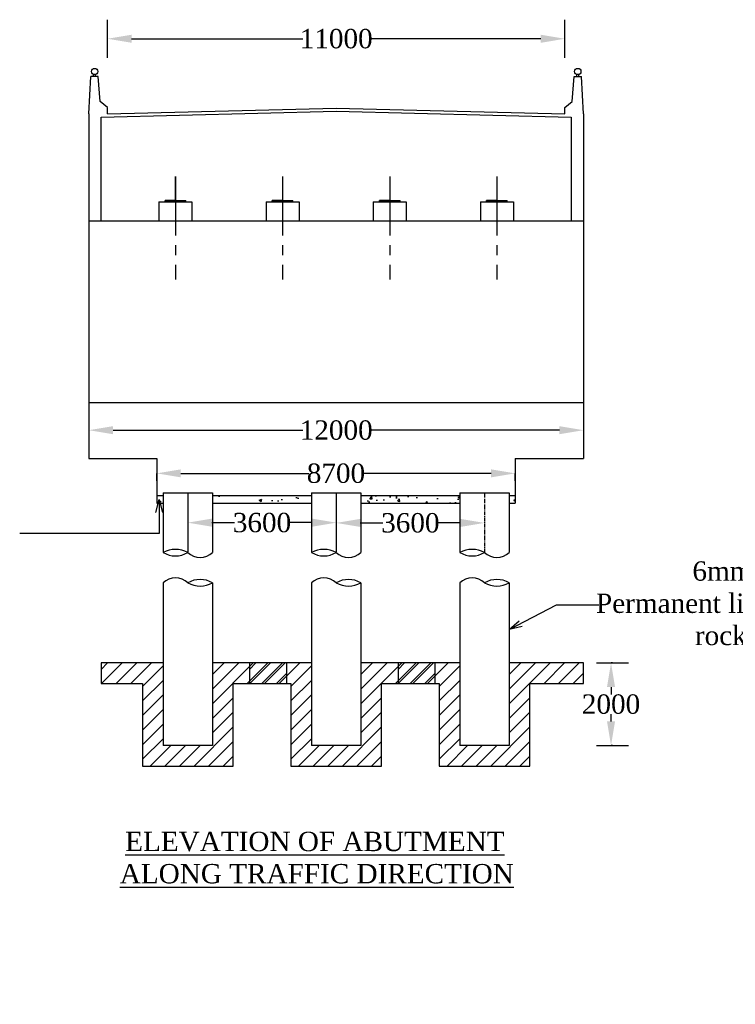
# Model space of a CAD drawing. Header units: millimetres. Extents: x -20950785 to 389010297, y -11535949 to 14056629.
# Tile 7 of 256: x 8004002 to 8031777, y -1151774 to -1113574. Entities that reach past the tile are written whole.
import ezdxf

# ---------------------------------------------------------------- set-up
doc = ezdxf.new("R2010")
doc.units = ezdxf.units.MM
doc.header["$LTSCALE"] = 60
doc.header["$MEASUREMENT"] = 0
doc.linetypes.add('CENTER2', pattern=[28.575, 19.05, -3.175, 3.175, -3.175])
doc.linetypes.add('CENTERX2', pattern=[4, 2.5, -0.5, 0.5, -0.5])
doc.styles.add('style1', font='txt.shx', dxfattribs={"height": 1})
doc.dimstyles.get("Standard").update_dxf_attribs({"dimtxt": 400, "dimasz": 215, "dimexe": 0.18, "dimexo": 0.0625, "dimgap": 0.09, "dimtad": 0, "dimtih": 1, "dimtoh": 1, "dimdec": 0, "dimzin": 4, "dimdsep": 46, "dimtxsty": 'Standard', "dimblk": 'OPEN90', "dimcen": 0, "dimadec": 0, "dimazin": 1, "dimtfac": 1, "dimtdec": 0, "dimtix": 1, "dimtofl": 0, "dimtmove": 0, "dimatfit": 3, "dimldrblk": 'OPEN30', "dimfxl": 1, "dimtolj": 1, "dimtzin": 0, "dimarcsym": 0})

# ---------------------------------------------------------------- blocks, each defined once
blk = doc.blocks.new('*D245')
at = {"color": 0, "linetype": 'Continuous', "lineweight": -2, "transparency": 16777216}
for p, q in [((8027010, -1138532), (8026953, -1138532)), ((8026953, -1139467), (8026953, -1139750)), ((8026953, -1140796), (8026953, -1140513)), ((8027010, -1141731), (8026953, -1141731))]:
    blk.add_line(p, q, dxfattribs=at)
for points in [[(8026797, -1139467), (8027109, -1139467), (8026953, -1138532)], [(8026797, -1140796), (8027109, -1140796), (8026953, -1141731)]]:
    blk.add_solid(points, dxfattribs=at)
at = {"layer": 'Defpoints', "color": 0, "linetype": 'Continuous', "lineweight": -2, "transparency": 16777216}
for p in [(8027010, -1138532), (8026953, -1141731), (8027010, -1141731)]:
    blk.add_point(p, dxfattribs=at)
at = {"color": 0, "linetype": 'Continuous', "transparency": 16777216, "insert": (8026953, -1140132), "char_height": 500, "attachment_point": 5}
blk.add_mtext('\\A1;{\\fTimes New Roman|b0|i0|c0|p18;\\H1.5x;2000}', dxfattribs=at)
blk = doc.blocks.new('*D239')
at = {"color": 0, "linetype": 'Continuous', "lineweight": -2, "transparency": 16777216}
for p, q in [((8007409, -1114314), (8007409, -1114313)), ((8008344, -1114314), (8014986, -1114314)), ((8024228, -1114314), (8017586, -1114314)), ((8025163, -1114314), (8025163, -1114313))]:
    blk.add_line(p, q, dxfattribs=at)
for points in [[(8008344, -1114158), (8008344, -1114470), (8007409, -1114314)], [(8024228, -1114158), (8024228, -1114470), (8025163, -1114314)]]:
    blk.add_solid(points, dxfattribs=at)
at = {"layer": 'Defpoints', "color": 0, "linetype": 'Continuous', "lineweight": -2, "transparency": 16777216}
for p in [(8007409, -1114314), (8025163, -1114314), (8025163, -1114314)]:
    blk.add_point(p, dxfattribs=at)
at = {"color": 0, "linetype": 'Continuous', "transparency": 16777216, "insert": (8016286, -1114314), "char_height": 500, "attachment_point": 5}
blk.add_mtext('\\A1;{\\fTimes New Roman|b0|i0|c0|p18;\\H1.5x;11000}', dxfattribs=at)
blk = doc.blocks.new('*D260')
at = {"color": 0, "linetype": 'Continuous', "lineweight": -2, "transparency": 16777216}
for p, q in [((8006689, -1129500), (8006689, -1129500)), ((8007624, -1129500), (8014986, -1129500)), ((8024948, -1129500), (8017586, -1129500)), ((8025883, -1129500), (8025883, -1129500))]:
    blk.add_line(p, q, dxfattribs=at)
for points in [[(8007624, -1129344), (8007624, -1129656), (8006689, -1129500)], [(8024948, -1129344), (8024948, -1129656), (8025883, -1129500)]]:
    blk.add_solid(points, dxfattribs=at)
at = {"layer": 'Defpoints', "color": 0, "linetype": 'Continuous', "lineweight": -2, "transparency": 16777216}
for p in [(8006689, -1129500), (8025883, -1129500), (8025883, -1129500)]:
    blk.add_point(p, dxfattribs=at)
at = {"color": 0, "linetype": 'Continuous', "transparency": 16777216, "insert": (8016286, -1129500), "char_height": 500, "attachment_point": 5}
blk.add_mtext('\\A1;{\\fTimes New Roman|b0|i0|c0|p18;\\H1.5x;12000}', dxfattribs=at)
blk = doc.blocks.new('*D261')
at = {"color": 0, "linetype": 'Continuous', "lineweight": -2, "transparency": 16777216}
for p, q in [((8009321, -1131467), (8009321, -1131175)), ((8010256, -1131175), (8015224, -1131175)), ((8022301, -1131175), (8017333, -1131175)), ((8023236, -1131467), (8023236, -1131175))]:
    blk.add_line(p, q, dxfattribs=at)
for points in [[(8010256, -1131019), (8010256, -1131331), (8009321, -1131175)], [(8022301, -1131019), (8022301, -1131331), (8023236, -1131175)]]:
    blk.add_solid(points, dxfattribs=at)
at = {"layer": 'Defpoints', "color": 0, "linetype": 'Continuous', "lineweight": -2, "transparency": 16777216}
for p in [(8009321, -1131467), (8023236, -1131175), (8023236, -1131467)]:
    blk.add_point(p, dxfattribs=at)
at = {"color": 0, "linetype": 'Continuous', "transparency": 16777216, "insert": (8016278, -1131175), "char_height": 500, "attachment_point": 5}
blk.add_mtext('\\A1;{\\fTimes New Roman|b0|i0|c0|p18;\\H1.5x;8700}', dxfattribs=at)
blk = doc.blocks.new('*D262')
at = {"color": 0, "linetype": 'Continuous', "lineweight": -2, "transparency": 16777216}
for p, q in [((8010528, -1133088), (8010528, -1133088)), ((8011463, -1133088), (8012341, -1133088)), ((8015351, -1133088), (8014472, -1133088)), ((8016286, -1133088), (8016286, -1133088))]:
    blk.add_line(p, q, dxfattribs=at)
for points in [[(8011463, -1132932), (8011463, -1133244), (8010528, -1133088)], [(8015351, -1132932), (8015351, -1133244), (8016286, -1133088)]]:
    blk.add_solid(points, dxfattribs=at)
at = {"layer": 'Defpoints', "color": 0, "linetype": 'Continuous', "lineweight": -2, "transparency": 16777216}
for p in [(8010528, -1133088), (8016286, -1133088), (8016286, -1133088)]:
    blk.add_point(p, dxfattribs=at)
at = {"color": 0, "linetype": 'Continuous', "transparency": 16777216, "insert": (8013407, -1133088), "char_height": 500, "attachment_point": 5}
blk.add_mtext('\\A1;{\\fTimes New Roman|b0|i0|c0|p18;\\H1.5x;3600}', dxfattribs=at)
blk = doc.blocks.new('*D263')
at = {"color": 0, "linetype": 'Continuous', "lineweight": -2, "transparency": 16777216}
for p, q in [((8016286, -1133098), (8016286, -1133098)), ((8017221, -1133098), (8018100, -1133098)), ((8021109, -1133098), (8020230, -1133098)), ((8022044, -1133098), (8022044, -1133098))]:
    blk.add_line(p, q, dxfattribs=at)
for points in [[(8017221, -1132942), (8017221, -1133254), (8016286, -1133098)], [(8021109, -1132942), (8021109, -1133254), (8022044, -1133098)]]:
    blk.add_solid(points, dxfattribs=at)
at = {"layer": 'Defpoints', "color": 0, "linetype": 'Continuous', "lineweight": -2, "transparency": 16777216}
for p in [(8016286, -1133098), (8022044, -1133098), (8022044, -1133098)]:
    blk.add_point(p, dxfattribs=at)
at = {"color": 0, "linetype": 'Continuous', "transparency": 16777216, "insert": (8019165, -1133098), "char_height": 500, "attachment_point": 5}
blk.add_mtext('\\A1;{\\fTimes New Roman|b0|i0|c0|p18;\\H1.5x;3600}', dxfattribs=at)

msp = doc.modelspace()

# ---------------------------------------------------------------- hatches: boundary and pattern name
at = {"linetype": 'Continuous'}
h = msp.add_hatch(color=256, dxfattribs=at)
h.dxf.hatch_style = 1
h.paths.add_polyline_path([(8010047.75, -1120644.97), (8010047.75, -1120582.59), (8009647.87, -1120582.59), (8009647.87, -1120644.97)])
h.paths.add_polyline_path([(8010047.75, -1120644.97), (8010447.63, -1120644.97), (8010447.63, -1120582.59), (8010047.75, -1120582.59)])
h = msp.add_hatch(color=256, dxfattribs=at)
h.dxf.hatch_style = 1
h.paths.add_polyline_path([(8014206.49, -1120644.97), (8014206.49, -1120582.59), (8013806.61, -1120582.59), (8013806.61, -1120644.97)])
h.paths.add_polyline_path([(8014206.49, -1120644.97), (8014606.37, -1120644.97), (8014606.37, -1120582.59), (8014206.49, -1120582.59)])
h = msp.add_hatch(color=256, dxfattribs=at)
h.dxf.hatch_style = 1
h.paths.add_polyline_path([(8014206.49, -1120644.97), (8014206.49, -1120582.59), (8013806.61, -1120582.59), (8013806.61, -1120644.97)])
h.paths.add_polyline_path([(8014206.49, -1120644.97), (8014606.37, -1120644.97), (8014606.37, -1120582.59), (8014206.49, -1120582.59)])
h = msp.add_hatch(color=256, dxfattribs=at)
h.dxf.hatch_style = 1
h.paths.add_polyline_path([(8018365.23, -1120644.97), (8018365.23, -1120582.59), (8017965.35, -1120582.59), (8017965.35, -1120644.97)])
h.paths.add_polyline_path([(8018365.23, -1120644.97), (8018765.11, -1120644.97), (8018765.11, -1120582.59), (8018365.23, -1120582.59)])
h = msp.add_hatch(color=256, dxfattribs=at)
h.dxf.hatch_style = 1
h.paths.add_polyline_path([(8018365.23, -1120644.97), (8018365.23, -1120582.59), (8017965.35, -1120582.59), (8017965.35, -1120644.97)])
h.paths.add_polyline_path([(8018365.23, -1120644.97), (8018765.11, -1120644.97), (8018765.11, -1120582.59), (8018365.23, -1120582.59)])
h = msp.add_hatch(color=256, dxfattribs=at)
h.dxf.hatch_style = 1
h.paths.add_polyline_path([(8022523.97, -1120644.97), (8022523.97, -1120582.59), (8022124.09, -1120582.59), (8022124.09, -1120644.97)])
h.paths.add_polyline_path([(8022523.97, -1120644.97), (8022923.85, -1120644.97), (8022923.85, -1120582.59), (8022523.97, -1120582.59)])
h = msp.add_hatch(color=256, dxfattribs=at)
h.dxf.hatch_style = 1
h.paths.add_polyline_path([(8022523.97, -1120644.97), (8022523.97, -1120582.59), (8022124.09, -1120582.59), (8022124.09, -1120644.97)])
h.paths.add_polyline_path([(8022523.97, -1120644.97), (8022923.85, -1120644.97), (8022923.85, -1120582.59), (8022523.97, -1120582.59)])
at = {"linetype": 'Continuous', "lineweight": -2, "ltscale": 2}
h = msp.add_hatch(dxfattribs=at)
h.set_pattern_fill('AR-CONC', color=256, scale=150)
h.set_pattern_definition([(50, (0, 0), (1075.89027, -94.1282), [112.5, -1237.5]), (355, (0, 0), (-208.127, 1128.2882), [90, -990]), (100.451444, (89.7, -7.8), (867.76327, 1034.15999), [95.61029, -1051.71317]), (46.1842, (0, 300), (1600.862, -248.27892), [168.75, -1856.25]), (96.635635, (133.4, 279.3), (1401.99292, 1461.1779), [143.4155, -1577.57064]), (351.184164, (0, 300), (1401.99292, 1461.1779), [135, -1485]), (21, (150, 225), (895.36058, -603.92834), [112.5, -1237.5]), (326, (150, 225), (364.973, 1087.72507), [90, -990]), (71.451445, (224.6, 174.7), (1260.33357, 483.79673), [95.61029, -1051.71317]), (37.5, (0, 0), (18.239783, 499.34078), [0, -978, 0, -1005, 0, -993.75]), (7.5, (0, 0), (394.604306, 591.617568), [0, -573, 0, -955.5, 0, -378.75]), (327.5, (-334.5, 0), (800.733654, -33.832308), [0, -375, 0, -1170, 0, -1552.5]), (317.5, (-484.5, 0), (874.779254, 150.157473), [0, -487.5, 0, -777, 0, -1102.5])])
h.paths.add_polyline_path([(8009567.89, -1132031.15), (8009320.56, -1132031.15), (8009320.56, -1132331.15), (8009567.89, -1132331.15)])
h.paths.add_polyline_path([(8015326.15, -1132031.15), (8011487.31, -1132031.15), (8011487.31, -1132331.15), (8015326.15, -1132331.15)])
h.paths.add_polyline_path([(8021084.41, -1132031.15), (8017245.57, -1132031.15), (8017245.57, -1132331.15), (8021084.41, -1132331.15)])
h.paths.add_polyline_path([(8023236.35, -1132031.15), (8023003.83, -1132031.15), (8023003.83, -1132331.15), (8023236.35, -1132331.15)])
at = {"linetype": 'Continuous', "transparency": 33554559}
h = msp.add_hatch(dxfattribs=at)
h.set_pattern_fill('ANSI31', color=256, scale=3199.032375)
h.set_pattern_definition([(45, (8018685.13, -1142531), (-282.757, 282.757), [])])
h.paths.add_polyline_path([(8008768.13, -1139331.95), (8008768.13, -1142530.98), (8012287.07, -1142530.98), (8012287.07, -1139331.95), (8012926.88, -1139331.95), (8012926.88, -1138532.19), (8011487.31, -1138532.19), (8011487.31, -1141731.22), (8009567.89, -1141731.22), (8009567.89, -1138532.19), (8007168.62, -1138532.19), (8007168.62, -1139331.95)])
h.paths.add_polyline_path([(8012926.88, -1139331.95), (8014366.44, -1139331.95), (8014366.44, -1138532.19), (8012926.88, -1138532.19)])
h = msp.add_hatch(dxfattribs=at)
h.set_pattern_fill('ANSI31', color=256, scale=3199.032375)
h.set_pattern_definition([(45, (8024443.4, -1142531), (-282.757, 282.757), [])])
h.paths.add_polyline_path([(8014526.39, -1139331.95), (8014526.39, -1142530.98), (8018045.33, -1142530.98), (8018045.33, -1139331.95), (8018685.13, -1139331.95), (8018685.13, -1138532.19), (8017245.57, -1138532.19), (8017245.57, -1141731.22), (8015326.15, -1141731.22), (8015326.15, -1138532.19), (8012926.88, -1138532.19), (8012926.88, -1139331.95)])
h.paths.add_polyline_path([(8018685.13, -1139331.95), (8020124.7, -1139331.95), (8020124.7, -1138532.19), (8018685.13, -1138532.19)])
h = msp.add_hatch(dxfattribs=at)
h.set_pattern_fill('ANSI31', color=256, scale=3199.032375)
h.set_pattern_definition([(45, (8030201.65, -1142531), (-282.757, 282.757), [])])
h.paths.add_polyline_path([(8020284.65, -1139331.95), (8020284.65, -1142530.98), (8023803.59, -1142530.98), (8023803.59, -1139331.95), (8024443.39, -1139331.95), (8024443.39, -1138532.19), (8023003.83, -1138532.19), (8023003.83, -1141731.22), (8021084.41, -1141731.22), (8021084.41, -1138532.19), (8018685.13, -1138532.19), (8018685.13, -1139331.95)])
h.paths.add_polyline_path([(8024443.39, -1139331.95), (8025882.96, -1139331.95), (8025882.96, -1138532.19), (8024443.39, -1138532.19)])

# ---------------------------------------------------------------- linework, layer by layer
at = {"linetype": 'Continuous'}
for p, q in [((8007408.55, -1115053.25), (8007408.55, -1113574.1)), ((8025163.18, -1115053.25), (8025163.18, -1113574.1)), ((8006688.76, -1117223.6), (8006768.74, -1115784.04)), ((8007048.65, -1115784.04), (8006768.74, -1115784.04)), ((8006868.71, -1115784.04), (8006868.71, -1115697.29)), ((8006948.68, -1115784.04), (8006948.68, -1115697.29)), ((8007128.63, -1116743.75), (8007048.65, -1115784.04)), ((8025443.09, -1116743.75), (8025523.07, -1115784.04)), ((8025523.07, -1115784.04), (8025802.98, -1115784.04)), ((8025623.04, -1115784.04), (8025623.04, -1115697.29)), ((8025703.01, -1115784.04), (8025703.01, -1115697.29)), ((8025882.96, -1117223.6), (8025802.98, -1115784.04)), ((8007408.55, -1116983.67), (8007128.63, -1116743.75)), ((8025163.18, -1116983.67), (8025443.09, -1116743.75)), ((8006688.76, -1117223.6), (8006688.76, -1130603.09)), ((8007408.55, -1117223.6), (8007408.55, -1116983.67)), ((8025163.18, -1117223.6), (8025163.18, -1116983.67)), ((8025882.96, -1117223.6), (8025882.96, -1130603.09)), ((8009647.87, -1120644.97), (8009647.87, -1120582.59)), ((8010047.75, -1120582.59), (8009647.87, -1120582.59)), ((8009647.87, -1120582.59), (8010447.63, -1120582.59)), ((8010447.63, -1120644.97), (8010447.63, -1120582.59)), ((8013806.61, -1120644.97), (8013806.61, -1120582.59)), ((8013806.61, -1120644.97), (8013806.61, -1120582.59)), ((8014206.49, -1120582.59), (8013806.61, -1120582.59)), ((8013806.61, -1120582.59), (8014606.37, -1120582.59)), ((8014606.37, -1120644.97), (8014606.37, -1120582.59)), ((8014606.37, -1120644.97), (8014606.37, -1120582.59)), ((8017965.35, -1120644.97), (8017965.35, -1120582.59)), ((8017965.35, -1120644.97), (8017965.35, -1120582.59)), ((8018365.23, -1120582.59), (8017965.35, -1120582.59)), ((8017965.35, -1120582.59), (8018765.11, -1120582.59)), ((8018765.11, -1120644.97), (8018765.11, -1120582.59)), ((8018765.11, -1120644.97), (8018765.11, -1120582.59)), ((8022124.09, -1120644.97), (8022124.09, -1120582.59)), ((8022124.09, -1120644.97), (8022124.09, -1120582.59)), ((8022523.97, -1120582.59), (8022124.09, -1120582.59)), ((8022124.09, -1120582.59), (8022923.85, -1120582.59)), ((8022923.85, -1120644.97), (8022923.85, -1120582.59)), ((8022923.85, -1120644.97), (8022923.85, -1120582.59)), ((8006688.76, -1121382.34), (8025882.96, -1121382.34)), ((8006681.35, -1128431.15), (8025875.55, -1128431.15)), ((8006688.76, -1128431.15), (8025882.96, -1128431.15)), ((8006688.76, -1130603.09), (8009320.56, -1130603.09)), ((8009320.56, -1130603.09), (8009320.56, -1132331.15)), ((8023236.35, -1130603.09), (8023236.35, -1132331.15)), ((8023236.35, -1130603.09), (8025882.96, -1130603.09)), ((8009320.56, -1132031.15), (8009567.89, -1132031.15)), ((8009567.89, -1131931.18), (8009567.89, -1134244.9)), ((8009567.89, -1131931.18), (8011487.31, -1131931.18)), ((8011487.31, -1131931.18), (8011487.31, -1134244.9)), ((8011487.31, -1132031.15), (8015326.15, -1132031.15)), ((8015326.15, -1131931.18), (8015326.15, -1134244.9)), ((8015326.15, -1131931.18), (8017245.57, -1131931.18)), ((8017245.57, -1131931.18), (8017245.57, -1134244.9)), ((8017245.57, -1132031.15), (8021084.41, -1132031.15)), ((8021084.41, -1131931.18), (8021084.41, -1134244.9)), ((8021084.41, -1131931.18), (8023003.83, -1131931.18)), ((8023003.83, -1131931.18), (8023003.83, -1134244.9)), ((8023003.83, -1132031.15), (8023236.35, -1132031.15)), ((8009320.56, -1132331.15), (8009567.89, -1132331.15)), ((8011487.31, -1132331.15), (8015326.15, -1132331.15)), ((8017245.57, -1132331.15), (8021084.41, -1132331.15)), ((8023003.83, -1132331.15), (8023236.35, -1132331.15)), ((8009567.89, -1135424.27), (8009567.89, -1141731.22)), ((8011487.31, -1135424.27), (8011487.31, -1141731.22)), ((8015326.15, -1135424.27), (8015326.15, -1141731.22)), ((8017245.57, -1135424.27), (8017245.57, -1141731.22)), ((8021084.41, -1135424.27), (8021084.41, -1141731.22)), ((8023003.83, -1135424.27), (8023003.83, -1141731.22)), ((8014366.44, -1138532.19), (8011487.31, -1138532.19)), ((8020124.7, -1138532.19), (8017245.57, -1138532.19)), ((8025882.96, -1138532.19), (8023003.83, -1138532.19)), ((8026385.41, -1138532.19), (8027634.03, -1138532.19)), ((8011487.31, -1141731.22), (8009567.89, -1141731.22)), ((8011487.31, -1141731.22), (8009567.89, -1141731.22)), ((8017245.57, -1141731.22), (8015326.15, -1141731.22)), ((8017245.57, -1141731.22), (8015326.15, -1141731.22)), ((8023003.83, -1141731.22), (8021084.41, -1141731.22)), ((8023003.83, -1141731.22), (8021084.41, -1141731.22)), ((8026385.41, -1141731.22), (8027634.03, -1141731.22))]:
    msp.add_line(p, q, dxfattribs=at)
at = {"linetype": 'Continuous', "lineweight": -2, "ltscale": 2}
msp.add_line((8010047.75, -1120644.97), (8010047.75, -1119658.29), dxfattribs=at)
at = {"linetype": 'CENTER2', "ltscale": 2}
for p, q in [((8010047.75, -1119658.29), (8010047.75, -1123647.46)), ((8014206.49, -1119658.29), (8014206.49, -1123647.46)), ((8018365.23, -1119658.29), (8018365.23, -1123647.46)), ((8022523.97, -1119658.29), (8022523.97, -1123647.46)), ((8010527.6, -1131931.18), (8010527.6, -1134244.9)), ((8016285.86, -1131931.18), (8016285.86, -1134244.9))]:
    msp.add_line(p, q, dxfattribs=at)
at = {"linetype": 'Continuous', "ltscale": 5000}
for p, q in [((8009407.94, -1120644.97), (8010687.55, -1120644.97)), ((8009647.87, -1120582.59), (8010447.63, -1120582.59)), ((8013566.68, -1120644.97), (8014846.3, -1120644.97)), ((8013806.61, -1120582.59), (8014606.37, -1120582.59)), ((8013806.61, -1120582.59), (8014606.37, -1120582.59)), ((8017725.42, -1120644.97), (8019005.04, -1120644.97)), ((8017965.35, -1120582.59), (8018765.11, -1120582.59)), ((8017965.35, -1120582.59), (8018765.11, -1120582.59)), ((8021884.17, -1120644.97), (8023163.78, -1120644.97)), ((8022124.09, -1120582.59), (8022923.85, -1120582.59)), ((8022124.09, -1120582.59), (8022923.85, -1120582.59))]:
    msp.add_line(p, q, dxfattribs=at)
at = {"linetype": 'Continuous', "ltscale": 1000}
for p, q in [((8009407.94, -1120644.97), (8009407.94, -1121382.34)), ((8009407.94, -1120644.97), (8009407.94, -1121382.34)), ((8010687.55, -1120644.97), (8010687.55, -1121382.34)), ((8010687.55, -1120644.97), (8010687.55, -1121382.34)), ((8013566.68, -1120644.97), (8013566.68, -1121382.34)), ((8013566.68, -1120644.97), (8013566.68, -1121382.34)), ((8014846.3, -1120644.97), (8014846.3, -1121382.34)), ((8014846.3, -1120644.97), (8014846.3, -1121382.34)), ((8017725.42, -1120644.97), (8017725.42, -1121382.34)), ((8017725.42, -1120644.97), (8017725.42, -1121382.34)), ((8019005.04, -1120644.97), (8019005.04, -1121382.34)), ((8019005.04, -1120644.97), (8019005.04, -1121382.34)), ((8021884.17, -1120644.97), (8021884.17, -1121382.34)), ((8021884.17, -1120644.97), (8021884.17, -1121382.34)), ((8023163.78, -1120644.97), (8023163.78, -1121382.34)), ((8023163.78, -1120644.97), (8023163.78, -1121382.34))]:
    msp.add_line(p, q, dxfattribs=at)
at = {"linetype": 'CENTERX2'}
msp.add_line((8022044.12, -1131931.18), (8022044.12, -1134244.9), dxfattribs=at)
at = {"linetype": 'Continuous'}
for points in [[(8007168.62, -1121382.34), (8007168.62, -1117349.6), (8016285.86, -1117121.67), (8025403.1, -1117349.6), (8025403.1, -1121382.34)], [(8007408.55, -1117223.6), (8016285.86, -1117001.67), (8025163.18, -1117223.6)], [(8009567.89, -1138532.19), (8007168.62, -1138532.19), (8007168.62, -1139331.95), (8008768.13, -1139331.95), (8008768.13, -1142530.98), (8012287.07, -1142530.98), (8012287.07, -1139331.95), (8014366.44, -1139331.95), (8014366.44, -1138532.19)], [(8015326.15, -1138532.19), (8012926.88, -1138532.19), (8012926.88, -1139331.95), (8014526.39, -1139331.95), (8014526.39, -1142530.98), (8018045.33, -1142530.98), (8018045.33, -1139331.95), (8020124.7, -1139331.95), (8020124.7, -1138532.19)], [(8021084.41, -1138532.19), (8018685.13, -1138532.19), (8018685.13, -1139331.95), (8020284.65, -1139331.95), (8020284.65, -1142530.98), (8023803.59, -1142530.98), (8023803.59, -1139331.95), (8025882.96, -1139331.95), (8025882.96, -1138532.19)]]:
    msp.add_lwpolyline(points, dxfattribs=at)
for centre in [(8006908.7, -1115582.65), (8025663.02, -1115582.65)]:
    msp.add_circle(centre, 121.41, dxfattribs=at)
for centre, radius, start, end in [((8010047.75, -1135129.69), 1006.53, 61.527224, 118.472776), ((8015806.01, -1135129.69), 1006.53, 61.527224, 118.472776), ((8021564.26, -1135129.69), 1006.53, 61.527224, 118.472776), ((8010047.75, -1133438.48), 938.39, 239.245606, 300.754394), ((8011007.46, -1133744.7), 693.16, 226.189497, 313.810503), ((8015806.01, -1133438.48), 938.39, 239.245606, 300.754394), ((8016765.72, -1133744.7), 693.16, 226.189497, 313.810503), ((8021564.26, -1133438.48), 938.39, 239.245606, 300.754394), ((8022523.97, -1133744.7), 693.16, 226.189497, 313.810503), ((8010047.75, -1135924.48), 693.16, 46.189497, 133.810503), ((8011007.46, -1136230.69), 938.39, 59.245606, 120.754394), ((8015806.01, -1135924.48), 693.16, 46.189497, 133.810503), ((8016765.72, -1136230.69), 938.39, 59.245606, 120.754394), ((8021564.26, -1135924.48), 693.16, 46.189497, 133.810503), ((8022523.97, -1136230.69), 938.39, 59.245606, 120.754394), ((8011007.46, -1134539.49), 1006.53, 241.527224, 298.472776), ((8016765.72, -1134539.49), 1006.53, 241.527224, 298.472776), ((8022523.97, -1134539.49), 1006.53, 241.527224, 298.472776)]:
    msp.add_arc(centre, radius, start, end, dxfattribs=at)

# ---------------------------------------------------------------- texts
at = {"linetype": 'Continuous', "insert": (8034989.61, -1136222.56), "char_height": 750, "width": 8975.6824, "attachment_point": 6}
msp.add_mtext('{\\fTimes New Roman|b0|i0|c0|p18;6mm thick Permanent liner up rock level.}', dxfattribs=at)
at = {"linetype": 'Continuous', "width": 22678.6984, "attachment_point": 1, "style": 'style1'}
for s, insert, char_height in [('{\\fTimes New Roman|b0|i0|c0|p18;\\H1.1574x;\\L \\H1.35001x;ELEVATION OF ABUTMENT  \\PALONG TRAFFIC DIRECTION  }', (8007886.6, -1145081.1), 480), ('\\pi6024.46095;{\\fTimes New Roman|b0|i0|c0|p18;\\LELEVATION OF PIER \\P\\pi3569.25186;ALONG CURRENT DIRECTION  }', (8030285.91, -1147123.55), 750)]:
    msp.add_mtext(s, dxfattribs=dict(at, insert=insert, char_height=char_height))

# ---------------------------------------------------------------- dimensions: what is measured, and where the dimension line sits
at = {"linetype": 'Continuous'}
for base, p1, p2, text, picture, middle in [((8025163.18, -1114313.67), (8007408.55, -1114313.67), (8025163.18, -1114313.67), '{\\fTimes New Roman|b0|i0|c0|p18;\\H1.5x;11000}', '*D239', (8016285.86, -1114313.67)), ((8025882.96, -1129500.07), (8006688.76, -1129500.07), (8025882.96, -1129500.07), '{\\fTimes New Roman|b0|i0|c0|p18;\\H1.5x;12000}', '*D260', (8016285.86, -1129500.07)), ((8023236.35, -1131174.86), (8009320.56, -1131467.12), (8023236.35, -1131467.12), '{\\fTimes New Roman|b0|i0|c0|p18;\\H1.5x;8700}', '*D261', (8016278.45, -1131174.86)), ((8016285.86, -1133088.04), (8010527.6, -1133088.04), (8016285.86, -1133088.04), '{\\fTimes New Roman|b0|i0|c0|p18;\\H1.5x;3600}', '*D262', (8013406.73, -1133088.04)), ((8022044.12, -1133098.04), (8016285.86, -1133097.86), (8022044.12, -1133098.04), '{\\fTimes New Roman|b0|i0|c0|p18;\\H1.5x;3600}', '*D263', (8019164.99, -1133098.04))]:
    dim = msp.add_linear_dim(base=base, p1=p1, p2=p2, text=text, dimstyle='Standard', override={"dimtxt": 500, "dimasz": 935, "dimfxl": 300}, dxfattribs=at)
    dim.commit()
    dim.dimension.update_dxf_attribs({"geometry": picture, "text_midpoint": middle})
dim = msp.add_linear_dim(base=(8026953.24, -1141731.22), p1=(8027009.72, -1138532.19), p2=(8027009.72, -1141731.22), angle=90, text='{\\fTimes New Roman|b0|i0|c0|p18;\\H1.5x;2000}', dimstyle='Standard', override={"dimtxt": 500, "dimasz": 935, "dimfxl": 300}, dxfattribs=at)
dim.commit()
dim.dimension.update_dxf_attribs({"geometry": '*D245', "text_midpoint": (8026953.24, -1140131.71)})

# ---------------------------------------------------------------- leaders
at = {"linetype": 'Continuous', "lineweight": -2, "ltscale": 2}
for points in [[(8009416, -1132190.24), (8009416, -1133511.9), (8004001.92, -1133511.9)], [(8023003.83, -1137236.91), (8024832.17, -1136280.03), (8026478.32, -1136280.03)]]:
    msp.add_leader(points, dimstyle='Standard', override={"dimtxt": 500, "dimasz": 500, "dimfxl": 300}, dxfattribs=at)

doc.saveas('drawing.dxf')
